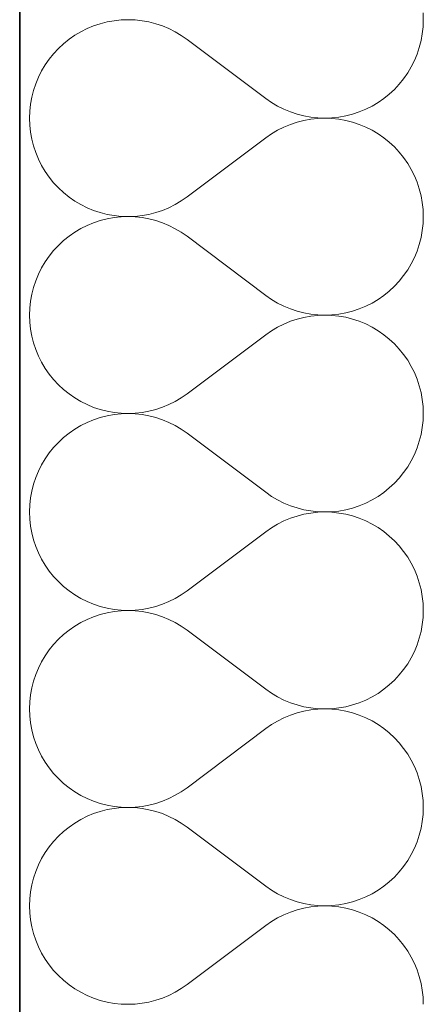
# Model space of a CAD drawing. Header units: millimetres. Extents: x -8078 to 241103, y -4319 to 602442.
# Tile 145 of 148: x 80170 to 80326, y 293819 to 294200. Entities that reach past the tile are written whole.
import ezdxf

# ---------------------------------------------------------------- set-up
doc = ezdxf.new("R2010")
doc.units = ezdxf.units.MM
doc.header["$MEASUREMENT"] = 0
doc.layers.add('#podkład', color=252, linetype='Continuous')
doc.layers.add('- A - ocieplenie', color=7, linetype='Continuous')

# ---------------------------------------------------------------- blocks, each defined once
blk = doc.blocks.new('UHYGFFFF')
at = {"layer": '- A - ocieplenie', "color": 252, "linetype": 'Continuous', "lineweight": 35, "ltscale": 100}
blk.add_line((19777.48, 396062.63), (19777.47, 388486.86), dxfattribs=at)
at = {"layer": '- A - ocieplenie', "color": 252, "linetype": 'Continuous', "lineweight": 13, "ltscale": 100}
for p, q in [((19933.67, 394718.8), (19933.57, 394721.52)), ((19806.09, 394716.41), (19803.57, 394715.37)), ((19808.67, 394717.26), (19806.09, 394716.41)), ((19811.31, 394717.94), (19808.67, 394717.26)), ((19813.98, 394718.42), (19811.31, 394717.94)), ((19816.69, 394718.71), (19813.98, 394718.42)), ((19819.41, 394718.8), (19816.69, 394718.71)), ((19822.13, 394718.7), (19819.41, 394718.8)), ((19824.83, 394718.41), (19822.13, 394718.7)), ((19827.51, 394717.93), (19824.83, 394718.41)), ((19830.14, 394717.25), (19827.51, 394717.93)), ((19832.72, 394716.39), (19830.14, 394717.25)), ((19835.24, 394715.35), (19832.72, 394716.39)), ((19933.57, 394716.08), (19933.67, 394718.8)), ((19798.8, 394712.76), (19796.56, 394711.21)), ((19801.14, 394714.15), (19798.8, 394712.76)), ((19803.57, 394715.37), (19801.14, 394714.15)), ((19837.67, 394714.13), (19835.24, 394715.35)), ((19840.01, 394712.74), (19837.67, 394714.13)), ((19842.24, 394711.18), (19840.01, 394712.74)), ((19932.8, 394710.7), (19933.28, 394713.38)), ((19933.28, 394713.38), (19933.57, 394716.08)), ((19794.45, 394709.51), (19792.45, 394707.65)), ((19796.56, 394711.21), (19794.45, 394709.51)), ((19872.72, 394688.33), (19842.24, 394711.18)), ((19932.12, 394708.06), (19932.8, 394710.7)), ((19790.6, 394705.66), (19788.89, 394703.54)), ((19792.45, 394707.65), (19790.6, 394705.66)), ((19930.22, 394702.97), (19931.26, 394705.48)), ((19931.26, 394705.48), (19932.12, 394708.06)), ((19787.34, 394701.31), (19785.95, 394698.97)), ((19788.89, 394703.54), (19787.34, 394701.31)), ((19929, 394700.54), (19930.22, 394702.97)), ((19785.95, 394698.97), (19784.73, 394696.54)), ((19926.06, 394695.96), (19927.62, 394698.2)), ((19927.62, 394698.2), (19929, 394700.54)), ((19783.69, 394694.02), (19782.83, 394691.44)), ((19784.73, 394696.54), (19783.69, 394694.02)), ((19922.5, 394691.86), (19924.36, 394693.85)), ((19924.36, 394693.85), (19926.06, 394695.96)), ((19782.83, 394691.44), (19782.16, 394688.81)), ((19918.39, 394688.3), (19920.51, 394690)), ((19920.51, 394690), (19922.5, 394691.86)), ((19781.68, 394686.13), (19781.38, 394683.43)), ((19782.16, 394688.81), (19781.68, 394686.13)), ((19872.72, 394688.33), (19874.95, 394686.77)), ((19874.95, 394686.77), (19877.29, 394685.38)), ((19913.82, 394685.36), (19916.16, 394686.75)), ((19916.16, 394686.75), (19918.39, 394688.3)), ((19781.38, 394683.43), (19781.29, 394680.71)), ((19877.29, 394685.38), (19879.72, 394684.16)), ((19879.72, 394684.16), (19882.23, 394683.12)), ((19882.23, 394683.12), (19884.81, 394682.26)), ((19884.81, 394682.26), (19887.45, 394681.58)), ((19903.65, 394681.57), (19906.29, 394682.24)), ((19906.29, 394682.24), (19908.87, 394683.1)), ((19908.87, 394683.1), (19911.38, 394684.14)), ((19911.38, 394684.14), (19913.82, 394685.36)), ((19781.29, 394680.71), (19781.38, 394677.99)), ((19882.23, 394678.29), (19879.72, 394677.25)), ((19884.81, 394679.16), (19882.23, 394678.29)), ((19887.45, 394679.83), (19884.81, 394679.16)), ((19887.45, 394681.58), (19890.13, 394681.1)), ((19890.13, 394680.31), (19887.45, 394679.83)), ((19890.13, 394681.1), (19892.83, 394680.81)), ((19892.83, 394680.61), (19890.13, 394680.31)), ((19892.83, 394680.81), (19895.55, 394680.71)), ((19895.55, 394680.71), (19892.83, 394680.61)), ((19895.55, 394680.71), (19898.27, 394680.8)), ((19898.27, 394680.61), (19895.55, 394680.71)), ((19898.27, 394680.8), (19900.97, 394681.09)), ((19900.97, 394680.32), (19898.27, 394680.61)), ((19900.97, 394681.09), (19903.65, 394681.57)), ((19903.65, 394679.84), (19900.97, 394680.32)), ((19906.29, 394679.17), (19903.65, 394679.84)), ((19908.87, 394678.31), (19906.29, 394679.17)), ((19911.38, 394677.27), (19908.87, 394678.31)), ((19781.38, 394677.99), (19781.68, 394675.28)), ((19781.68, 394675.28), (19782.16, 394672.61)), ((19874.95, 394674.64), (19872.72, 394673.09)), ((19877.29, 394676.03), (19874.95, 394674.64)), ((19879.72, 394677.25), (19877.29, 394676.03)), ((19913.82, 394676.05), (19911.38, 394677.27)), ((19916.16, 394674.67), (19913.82, 394676.05)), ((19918.39, 394673.12), (19916.16, 394674.67)), ((19782.16, 394672.61), (19782.83, 394669.97)), ((19872.72, 394673.09), (19842.24, 394650.23)), ((19920.51, 394671.41), (19918.39, 394673.12)), ((19922.5, 394669.56), (19920.51, 394671.41)), ((19782.83, 394669.97), (19783.69, 394667.39)), ((19783.69, 394667.39), (19784.73, 394664.88)), ((19924.36, 394667.57), (19922.5, 394669.56)), ((19926.06, 394665.45), (19924.36, 394667.57)), ((19784.73, 394664.88), (19785.95, 394662.44)), ((19927.62, 394663.21), (19926.06, 394665.45)), ((19929, 394660.88), (19927.62, 394663.21)), ((19785.95, 394662.44), (19787.34, 394660.1)), ((19787.34, 394660.1), (19788.89, 394657.87)), ((19930.22, 394658.44), (19929, 394660.88)), ((19788.89, 394657.87), (19790.6, 394655.75)), ((19790.6, 394655.75), (19792.45, 394653.76)), ((19931.26, 394655.93), (19930.22, 394658.44)), ((19932.12, 394653.35), (19931.26, 394655.93)), ((19792.45, 394653.76), (19794.45, 394651.91)), ((19794.45, 394651.91), (19796.56, 394650.2)), ((19932.8, 394650.71), (19932.12, 394653.35)), ((19796.56, 394650.2), (19798.8, 394648.65)), ((19798.8, 394648.65), (19801.14, 394647.26)), ((19837.67, 394647.29), (19840.01, 394648.68)), ((19840.01, 394648.68), (19842.24, 394650.23)), ((19933.28, 394648.03), (19932.8, 394650.71)), ((19933.57, 394645.33), (19933.28, 394648.03)), ((19801.14, 394647.26), (19803.57, 394646.05)), ((19803.57, 394646.05), (19806.09, 394645.01)), ((19806.09, 394645.01), (19808.67, 394644.15)), ((19808.67, 394644.15), (19811.31, 394643.48)), ((19827.51, 394643.49), (19830.14, 394644.16)), ((19830.14, 394644.16), (19832.72, 394645.02)), ((19832.72, 394645.02), (19835.24, 394646.07)), ((19835.24, 394646.07), (19837.67, 394647.29)), ((19933.67, 394642.61), (19933.57, 394645.33)), ((19806.09, 394640.22), (19803.57, 394639.18)), ((19808.67, 394641.07), (19806.09, 394640.22)), ((19811.31, 394641.75), (19808.67, 394641.07)), ((19811.31, 394643.48), (19813.98, 394643)), ((19813.98, 394642.23), (19811.31, 394641.75)), ((19813.98, 394643), (19816.69, 394642.71)), ((19816.69, 394642.52), (19813.98, 394642.23)), ((19816.69, 394642.71), (19819.41, 394642.61)), ((19819.41, 394642.61), (19816.69, 394642.52)), ((19819.41, 394642.61), (19822.13, 394642.71)), ((19822.13, 394642.51), (19819.41, 394642.61)), ((19822.13, 394642.71), (19824.83, 394643)), ((19824.83, 394642.22), (19822.13, 394642.51)), ((19824.83, 394643), (19827.51, 394643.49)), ((19827.51, 394641.73), (19824.83, 394642.22)), ((19830.14, 394641.06), (19827.51, 394641.73)), ((19832.72, 394640.2), (19830.14, 394641.06)), ((19835.24, 394639.16), (19832.72, 394640.2)), ((19933.57, 394639.89), (19933.67, 394642.61)), ((19798.8, 394636.57), (19796.56, 394635.02)), ((19801.14, 394637.96), (19798.8, 394636.57)), ((19803.57, 394639.18), (19801.14, 394637.96)), ((19837.67, 394637.94), (19835.24, 394639.16)), ((19840.01, 394636.55), (19837.67, 394637.94)), ((19842.24, 394634.99), (19840.01, 394636.55)), ((19932.8, 394634.51), (19933.28, 394637.19)), ((19933.28, 394637.19), (19933.57, 394639.89)), ((19794.45, 394633.32), (19792.45, 394631.46)), ((19796.56, 394635.02), (19794.45, 394633.32)), ((19872.72, 394612.14), (19842.24, 394634.99)), ((19932.12, 394631.87), (19932.8, 394634.51)), ((19790.6, 394629.47), (19788.89, 394627.35)), ((19792.45, 394631.46), (19790.6, 394629.47)), ((19930.22, 394626.78), (19931.26, 394629.29)), ((19931.26, 394629.29), (19932.12, 394631.87)), ((19787.34, 394625.12), (19785.95, 394622.78)), ((19788.89, 394627.35), (19787.34, 394625.12)), ((19929, 394624.35), (19930.22, 394626.78)), ((19785.95, 394622.78), (19784.73, 394620.35)), ((19926.06, 394619.77), (19927.62, 394622.01)), ((19927.62, 394622.01), (19929, 394624.35)), ((19783.69, 394617.83), (19782.83, 394615.25)), ((19784.73, 394620.35), (19783.69, 394617.83)), ((19922.5, 394615.67), (19924.36, 394617.66)), ((19924.36, 394617.66), (19926.06, 394619.77)), ((19782.83, 394615.25), (19782.16, 394612.62)), ((19918.39, 394612.11), (19920.51, 394613.81)), ((19920.51, 394613.81), (19922.5, 394615.67)), ((19781.68, 394609.94), (19781.38, 394607.23)), ((19782.16, 394612.62), (19781.68, 394609.94)), ((19872.72, 394612.14), (19874.95, 394610.58)), ((19874.95, 394610.58), (19877.29, 394609.19)), ((19913.82, 394609.17), (19916.16, 394610.56)), ((19916.16, 394610.56), (19918.39, 394612.11)), ((19781.38, 394607.23), (19781.29, 394604.52)), ((19877.29, 394609.19), (19879.72, 394607.97)), ((19879.72, 394607.97), (19882.23, 394606.93)), ((19882.23, 394606.93), (19884.81, 394606.07)), ((19884.81, 394606.07), (19887.45, 394605.39)), ((19903.65, 394605.38), (19906.29, 394606.05)), ((19906.29, 394606.05), (19908.87, 394606.91)), ((19908.87, 394606.91), (19911.38, 394607.95)), ((19911.38, 394607.95), (19913.82, 394609.17)), ((19781.29, 394604.52), (19781.38, 394601.8)), ((19882.23, 394602.1), (19879.72, 394601.06)), ((19884.81, 394602.96), (19882.23, 394602.1)), ((19887.45, 394603.64), (19884.81, 394602.96)), ((19887.45, 394605.39), (19890.13, 394604.91)), ((19890.13, 394604.12), (19887.45, 394603.64)), ((19890.13, 394604.91), (19892.83, 394604.61)), ((19892.83, 394604.42), (19890.13, 394604.12)), ((19892.83, 394604.61), (19895.55, 394604.52)), ((19895.55, 394604.52), (19892.83, 394604.42)), ((19895.55, 394604.52), (19898.27, 394604.61)), ((19898.27, 394604.42), (19895.55, 394604.52)), ((19898.27, 394604.61), (19900.97, 394604.9)), ((19900.97, 394604.13), (19898.27, 394604.42)), ((19900.97, 394604.9), (19903.65, 394605.38)), ((19903.65, 394603.65), (19900.97, 394604.13)), ((19906.29, 394602.98), (19903.65, 394603.65)), ((19908.87, 394602.12), (19906.29, 394602.98)), ((19911.38, 394601.08), (19908.87, 394602.12)), ((19781.38, 394601.8), (19781.68, 394599.09)), ((19781.68, 394599.09), (19782.16, 394596.42)), ((19874.95, 394598.45), (19872.72, 394596.9)), ((19877.29, 394599.84), (19874.95, 394598.45)), ((19879.72, 394601.06), (19877.29, 394599.84)), ((19913.82, 394599.86), (19911.38, 394601.08)), ((19916.16, 394598.48), (19913.82, 394599.86)), ((19918.39, 394596.93), (19916.16, 394598.48)), ((19782.16, 394596.42), (19782.83, 394593.78)), ((19872.72, 394596.9), (19842.24, 394574.04)), ((19920.51, 394595.22), (19918.39, 394596.93)), ((19922.5, 394593.37), (19920.51, 394595.22)), ((19782.83, 394593.78), (19783.69, 394591.2)), ((19783.69, 394591.2), (19784.73, 394588.68)), ((19924.36, 394591.38), (19922.5, 394593.37)), ((19926.06, 394589.26), (19924.36, 394591.38)), ((19784.73, 394588.68), (19785.95, 394586.25)), ((19927.62, 394587.02), (19926.06, 394589.26)), ((19929, 394584.68), (19927.62, 394587.02)), ((19785.95, 394586.25), (19787.34, 394583.91)), ((19787.34, 394583.91), (19788.89, 394581.68)), ((19930.22, 394582.25), (19929, 394584.68)), ((19788.89, 394581.68), (19790.6, 394579.56)), ((19790.6, 394579.56), (19792.45, 394577.57)), ((19931.26, 394579.74), (19930.22, 394582.25)), ((19932.12, 394577.16), (19931.26, 394579.74)), ((19792.45, 394577.57), (19794.45, 394575.72)), ((19794.45, 394575.72), (19796.56, 394574.01)), ((19932.8, 394574.52), (19932.12, 394577.16)), ((19796.56, 394574.01), (19798.8, 394572.46)), ((19798.8, 394572.46), (19801.14, 394571.07)), ((19837.67, 394571.1), (19840.01, 394572.49)), ((19840.01, 394572.49), (19842.24, 394574.04)), ((19933.28, 394571.84), (19932.8, 394574.52)), ((19933.57, 394569.14), (19933.28, 394571.84)), ((19801.14, 394571.07), (19803.57, 394569.86)), ((19803.57, 394569.86), (19806.09, 394568.82)), ((19806.09, 394568.82), (19808.67, 394567.96)), ((19808.67, 394567.96), (19811.31, 394567.29)), ((19827.51, 394567.3), (19830.14, 394567.97)), ((19830.14, 394567.97), (19832.72, 394568.83)), ((19832.72, 394568.83), (19835.24, 394569.88)), ((19835.24, 394569.88), (19837.67, 394571.1)), ((19933.67, 394566.42), (19933.57, 394569.14)), ((19806.09, 394564.03), (19803.57, 394562.99)), ((19808.67, 394564.88), (19806.09, 394564.03)), ((19811.31, 394565.55), (19808.67, 394564.88)), ((19811.31, 394567.29), (19813.98, 394566.81)), ((19813.98, 394566.04), (19811.31, 394565.55)), ((19813.98, 394566.81), (19816.69, 394566.52)), ((19816.69, 394566.33), (19813.98, 394566.04)), ((19816.69, 394566.52), (19819.41, 394566.42)), ((19819.41, 394566.42), (19816.69, 394566.33)), ((19819.41, 394566.42), (19822.13, 394566.52)), ((19822.13, 394566.32), (19819.41, 394566.42)), ((19822.13, 394566.52), (19824.83, 394566.81)), ((19824.83, 394566.03), (19822.13, 394566.32)), ((19824.83, 394566.81), (19827.51, 394567.3)), ((19827.51, 394565.54), (19824.83, 394566.03)), ((19830.14, 394564.87), (19827.51, 394565.54)), ((19832.72, 394564.01), (19830.14, 394564.87)), ((19835.24, 394562.97), (19832.72, 394564.01)), ((19933.57, 394563.7), (19933.67, 394566.42)), ((19798.8, 394560.38), (19796.56, 394558.83)), ((19801.14, 394561.77), (19798.8, 394560.38)), ((19803.57, 394562.99), (19801.14, 394561.77)), ((19837.67, 394561.75), (19835.24, 394562.97)), ((19840.01, 394560.36), (19837.67, 394561.75)), ((19842.24, 394558.8), (19840.01, 394560.36)), ((19932.8, 394558.32), (19933.28, 394561)), ((19933.28, 394561), (19933.57, 394563.7)), ((19794.45, 394557.12), (19792.45, 394555.27)), ((19796.56, 394558.83), (19794.45, 394557.12)), ((19872.72, 394535.94), (19842.24, 394558.8)), ((19932.12, 394555.68), (19932.8, 394558.32)), ((19790.6, 394553.28), (19788.89, 394551.16)), ((19792.45, 394555.27), (19790.6, 394553.28)), ((19930.22, 394550.59), (19931.26, 394553.1)), ((19931.26, 394553.1), (19932.12, 394555.68)), ((19787.34, 394548.93), (19785.95, 394546.59)), ((19788.89, 394551.16), (19787.34, 394548.93)), ((19929, 394548.16), (19930.22, 394550.59)), ((19785.95, 394546.59), (19784.73, 394544.16)), ((19926.06, 394543.58), (19927.62, 394545.82)), ((19927.62, 394545.82), (19929, 394548.16)), ((19783.69, 394541.64), (19782.83, 394539.06)), ((19784.73, 394544.16), (19783.69, 394541.64)), ((19922.5, 394539.47), (19924.36, 394541.47)), ((19924.36, 394541.47), (19926.06, 394543.58)), ((19782.83, 394539.06), (19782.16, 394536.43)), ((19918.39, 394535.92), (19920.51, 394537.62)), ((19920.51, 394537.62), (19922.5, 394539.47)), ((19781.68, 394533.75), (19781.38, 394531.04)), ((19782.16, 394536.43), (19781.68, 394533.75)), ((19872.72, 394535.94), (19874.95, 394534.39)), ((19874.95, 394534.39), (19877.29, 394533)), ((19913.82, 394532.98), (19916.16, 394534.36)), ((19916.16, 394534.36), (19918.39, 394535.92)), ((19781.38, 394531.04), (19781.29, 394528.33)), ((19877.29, 394533), (19879.72, 394531.78)), ((19879.72, 394531.78), (19882.23, 394530.74)), ((19882.23, 394530.74), (19884.81, 394529.88)), ((19884.81, 394529.88), (19887.45, 394529.2)), ((19903.65, 394529.19), (19906.29, 394529.86)), ((19906.29, 394529.86), (19908.87, 394530.72)), ((19908.87, 394530.72), (19911.38, 394531.76)), ((19911.38, 394531.76), (19913.82, 394532.98)), ((19781.29, 394528.33), (19781.38, 394525.61)), ((19882.23, 394525.91), (19879.72, 394524.87)), ((19884.81, 394526.77), (19882.23, 394525.91)), ((19887.45, 394527.45), (19884.81, 394526.77)), ((19887.45, 394529.2), (19890.13, 394528.72)), ((19890.13, 394527.93), (19887.45, 394527.45)), ((19890.13, 394528.72), (19892.83, 394528.42)), ((19892.83, 394528.23), (19890.13, 394527.93)), ((19892.83, 394528.42), (19895.55, 394528.33)), ((19895.55, 394528.33), (19892.83, 394528.23)), ((19895.55, 394528.33), (19898.27, 394528.42)), ((19898.27, 394528.23), (19895.55, 394528.33)), ((19898.27, 394528.42), (19900.97, 394528.71)), ((19900.97, 394527.94), (19898.27, 394528.23)), ((19900.97, 394528.71), (19903.65, 394529.19)), ((19903.65, 394527.46), (19900.97, 394527.94)), ((19906.29, 394526.79), (19903.65, 394527.46)), ((19908.87, 394525.93), (19906.29, 394526.79)), ((19911.38, 394524.89), (19908.87, 394525.93)), ((19781.38, 394525.61), (19781.68, 394522.9)), ((19781.68, 394522.9), (19782.16, 394520.22)), ((19874.95, 394522.26), (19872.72, 394520.71)), ((19877.29, 394523.65), (19874.95, 394522.26)), ((19879.72, 394524.87), (19877.29, 394523.65)), ((19913.82, 394523.67), (19911.38, 394524.89)), ((19916.16, 394522.29), (19913.82, 394523.67)), ((19918.39, 394520.74), (19916.16, 394522.29)), ((19782.16, 394520.22), (19782.83, 394517.59)), ((19872.72, 394520.71), (19842.24, 394497.85)), ((19920.51, 394519.03), (19918.39, 394520.74)), ((19922.5, 394517.18), (19920.51, 394519.03)), ((19782.83, 394517.59), (19783.69, 394515.01)), ((19783.69, 394515.01), (19784.73, 394512.49)), ((19924.36, 394515.19), (19922.5, 394517.18)), ((19926.06, 394513.07), (19924.36, 394515.19)), ((19784.73, 394512.49), (19785.95, 394510.06)), ((19927.62, 394510.83), (19926.06, 394513.07)), ((19929, 394508.49), (19927.62, 394510.83)), ((19785.95, 394510.06), (19787.34, 394507.72)), ((19787.34, 394507.72), (19788.89, 394505.49)), ((19930.22, 394506.06), (19929, 394508.49)), ((19788.89, 394505.49), (19790.6, 394503.37)), ((19790.6, 394503.37), (19792.45, 394501.38)), ((19931.26, 394503.55), (19930.22, 394506.06)), ((19932.12, 394500.97), (19931.26, 394503.55)), ((19792.45, 394501.38), (19794.45, 394499.53)), ((19794.45, 394499.53), (19796.56, 394497.82)), ((19932.8, 394498.33), (19932.12, 394500.97)), ((19796.56, 394497.82), (19798.8, 394496.27)), ((19798.8, 394496.27), (19801.14, 394494.88)), ((19837.67, 394494.91), (19840.01, 394496.3)), ((19840.01, 394496.3), (19842.24, 394497.85)), ((19933.28, 394495.65), (19932.8, 394498.33)), ((19933.57, 394492.95), (19933.28, 394495.65)), ((19801.14, 394494.88), (19803.57, 394493.67)), ((19803.57, 394493.67), (19806.09, 394492.63)), ((19806.09, 394492.63), (19808.67, 394491.77)), ((19808.67, 394491.77), (19811.31, 394491.1)), ((19827.51, 394491.11), (19830.14, 394491.78)), ((19830.14, 394491.78), (19832.72, 394492.64)), ((19832.72, 394492.64), (19835.24, 394493.69)), ((19835.24, 394493.69), (19837.67, 394494.91)), ((19933.67, 394490.23), (19933.57, 394492.95)), ((19806.09, 394487.83), (19803.57, 394486.8)), ((19808.67, 394488.69), (19806.09, 394487.83)), ((19811.31, 394489.36), (19808.67, 394488.69)), ((19811.31, 394491.1), (19813.98, 394490.61)), ((19813.98, 394489.85), (19811.31, 394489.36)), ((19813.98, 394490.61), (19816.69, 394490.33)), ((19816.69, 394490.13), (19813.98, 394489.85)), ((19816.69, 394490.33), (19819.41, 394490.23)), ((19819.41, 394490.23), (19816.69, 394490.13)), ((19819.41, 394490.23), (19822.13, 394490.33)), ((19822.13, 394490.13), (19819.41, 394490.23)), ((19822.13, 394490.33), (19824.83, 394490.62)), ((19824.83, 394489.84), (19822.13, 394490.13)), ((19824.83, 394490.62), (19827.51, 394491.11)), ((19827.51, 394489.35), (19824.83, 394489.84)), ((19830.14, 394488.68), (19827.51, 394489.35)), ((19832.72, 394487.82), (19830.14, 394488.68)), ((19835.24, 394486.77), (19832.72, 394487.82)), ((19933.57, 394487.51), (19933.67, 394490.23)), ((19798.8, 394484.19), (19796.56, 394482.64)), ((19801.14, 394485.58), (19798.8, 394484.19)), ((19803.57, 394486.8), (19801.14, 394485.58)), ((19837.67, 394485.55), (19835.24, 394486.77)), ((19840.01, 394484.16), (19837.67, 394485.55)), ((19842.24, 394482.61), (19840.01, 394484.16)), ((19932.8, 394482.13), (19933.28, 394484.81)), ((19933.28, 394484.81), (19933.57, 394487.51)), ((19794.45, 394480.93), (19792.45, 394479.08)), ((19796.56, 394482.64), (19794.45, 394480.93)), ((19872.72, 394459.75), (19842.24, 394482.61)), ((19932.12, 394479.49), (19932.8, 394482.13)), ((19790.6, 394477.09), (19788.89, 394474.97)), ((19792.45, 394479.08), (19790.6, 394477.09)), ((19930.22, 394474.4), (19931.26, 394476.91)), ((19931.26, 394476.91), (19932.12, 394479.49)), ((19787.34, 394472.74), (19785.95, 394470.4)), ((19788.89, 394474.97), (19787.34, 394472.74)), ((19929, 394471.97), (19930.22, 394474.4)), ((19785.95, 394470.4), (19784.73, 394467.97)), ((19926.06, 394467.39), (19927.62, 394469.63)), ((19927.62, 394469.63), (19929, 394471.97)), ((19783.69, 394465.45), (19782.83, 394462.87)), ((19784.73, 394467.97), (19783.69, 394465.45)), ((19922.5, 394463.28), (19924.36, 394465.27)), ((19924.36, 394465.27), (19926.06, 394467.39)), ((19782.83, 394462.87), (19782.16, 394460.24)), ((19918.39, 394459.72), (19920.51, 394461.43)), ((19920.51, 394461.43), (19922.5, 394463.28)), ((19781.68, 394457.56), (19781.38, 394454.85)), ((19782.16, 394460.24), (19781.68, 394457.56)), ((19872.72, 394459.75), (19874.95, 394458.2)), ((19874.95, 394458.2), (19877.29, 394456.81)), ((19913.82, 394456.79), (19916.16, 394458.17)), ((19916.16, 394458.17), (19918.39, 394459.72)), ((19781.38, 394454.85), (19781.29, 394452.13)), ((19877.29, 394456.81), (19879.72, 394455.59)), ((19879.72, 394455.59), (19882.23, 394454.55)), ((19882.23, 394454.55), (19884.81, 394453.69)), ((19884.81, 394453.69), (19887.45, 394453.01)), ((19903.65, 394453), (19906.29, 394453.67)), ((19906.29, 394453.67), (19908.87, 394454.53)), ((19908.87, 394454.53), (19911.38, 394455.57)), ((19911.38, 394455.57), (19913.82, 394456.79)), ((19781.29, 394452.13), (19781.38, 394449.42)), ((19882.23, 394449.72), (19879.72, 394448.68)), ((19884.81, 394450.58), (19882.23, 394449.72)), ((19887.45, 394451.26), (19884.81, 394450.58)), ((19887.45, 394453.01), (19890.13, 394452.53)), ((19890.13, 394451.74), (19887.45, 394451.26)), ((19890.13, 394452.53), (19892.83, 394452.23)), ((19892.83, 394452.04), (19890.13, 394451.74)), ((19892.83, 394452.23), (19895.55, 394452.13)), ((19895.55, 394452.13), (19892.83, 394452.04)), ((19895.55, 394452.13), (19898.27, 394452.23)), ((19898.27, 394452.04), (19895.55, 394452.13)), ((19898.27, 394452.23), (19900.97, 394452.52)), ((19900.97, 394451.75), (19898.27, 394452.04)), ((19900.97, 394452.52), (19903.65, 394453)), ((19903.65, 394451.27), (19900.97, 394451.75)), ((19906.29, 394450.6), (19903.65, 394451.27)), ((19908.87, 394449.74), (19906.29, 394450.6)), ((19911.38, 394448.7), (19908.87, 394449.74)), ((19781.38, 394449.42), (19781.68, 394446.71)), ((19781.68, 394446.71), (19782.16, 394444.03)), ((19874.95, 394446.07), (19872.72, 394444.52)), ((19877.29, 394447.46), (19874.95, 394446.07)), ((19879.72, 394448.68), (19877.29, 394447.46)), ((19913.82, 394447.48), (19911.38, 394448.7)), ((19916.16, 394446.1), (19913.82, 394447.48)), ((19918.39, 394444.55), (19916.16, 394446.1)), ((19782.16, 394444.03), (19782.83, 394441.4)), ((19872.72, 394444.52), (19842.24, 394421.66)), ((19920.51, 394442.84), (19918.39, 394444.55)), ((19922.5, 394440.99), (19920.51, 394442.84)), ((19782.83, 394441.4), (19783.69, 394438.82)), ((19783.69, 394438.82), (19784.73, 394436.3)), ((19924.36, 394439), (19922.5, 394440.99)), ((19926.06, 394436.88), (19924.36, 394439)), ((19784.73, 394436.3), (19785.95, 394433.87)), ((19927.62, 394434.64), (19926.06, 394436.88)), ((19929, 394432.3), (19927.62, 394434.64)), ((19785.95, 394433.87), (19787.34, 394431.53)), ((19787.34, 394431.53), (19788.89, 394429.3)), ((19930.22, 394429.87), (19929, 394432.3)), ((19788.89, 394429.3), (19790.6, 394427.18)), ((19790.6, 394427.18), (19792.45, 394425.19)), ((19931.26, 394427.36), (19930.22, 394429.87)), ((19932.12, 394424.78), (19931.26, 394427.36)), ((19792.45, 394425.19), (19794.45, 394423.34)), ((19794.45, 394423.34), (19796.56, 394421.63)), ((19932.8, 394422.14), (19932.12, 394424.78)), ((19796.56, 394421.63), (19798.8, 394420.08)), ((19798.8, 394420.08), (19801.14, 394418.69)), ((19837.67, 394418.72), (19840.01, 394420.11)), ((19840.01, 394420.11), (19842.24, 394421.66)), ((19933.28, 394419.46), (19932.8, 394422.14)), ((19933.57, 394416.76), (19933.28, 394419.46)), ((19801.14, 394418.69), (19803.57, 394417.48)), ((19803.57, 394417.48), (19806.09, 394416.44)), ((19806.09, 394416.44), (19808.67, 394415.58)), ((19808.67, 394415.58), (19811.31, 394414.91)), ((19827.51, 394414.92), (19830.14, 394415.59)), ((19830.14, 394415.59), (19832.72, 394416.45)), ((19832.72, 394416.45), (19835.24, 394417.5)), ((19835.24, 394417.5), (19837.67, 394418.72)), ((19933.67, 394414.04), (19933.57, 394416.76)), ((19806.09, 394411.64), (19803.57, 394410.6)), ((19808.67, 394412.5), (19806.09, 394411.64)), ((19811.31, 394413.17), (19808.67, 394412.5)), ((19811.31, 394414.91), (19813.98, 394414.42)), ((19813.98, 394413.66), (19811.31, 394413.17)), ((19813.98, 394414.42), (19816.69, 394414.14)), ((19816.69, 394413.94), (19813.98, 394413.66)), ((19816.69, 394414.14), (19819.41, 394414.04)), ((19819.41, 394414.04), (19816.69, 394413.94)), ((19819.41, 394414.04), (19822.13, 394414.14)), ((19822.13, 394413.94), (19819.41, 394414.04)), ((19822.13, 394414.14), (19824.83, 394414.43)), ((19824.83, 394413.65), (19822.13, 394413.94)), ((19824.83, 394414.43), (19827.51, 394414.92)), ((19827.51, 394413.16), (19824.83, 394413.65)), ((19830.14, 394412.49), (19827.51, 394413.16)), ((19832.72, 394411.63), (19830.14, 394412.49)), ((19835.24, 394410.58), (19832.72, 394411.63)), ((19933.57, 394411.32), (19933.67, 394414.04)), ((19798.8, 394408), (19796.56, 394406.45)), ((19801.14, 394409.39), (19798.8, 394408)), ((19803.57, 394410.6), (19801.14, 394409.39)), ((19837.67, 394409.36), (19835.24, 394410.58)), ((19840.01, 394407.97), (19837.67, 394409.36)), ((19842.24, 394406.42), (19840.01, 394407.97)), ((19932.8, 394405.94), (19933.28, 394408.62)), ((19933.28, 394408.62), (19933.57, 394411.32)), ((19794.45, 394404.74), (19792.45, 394402.89)), ((19796.56, 394406.45), (19794.45, 394404.74)), ((19872.72, 394383.56), (19842.24, 394406.42)), ((19932.12, 394403.3), (19932.8, 394405.94)), ((19790.6, 394400.9), (19788.89, 394398.78)), ((19792.45, 394402.89), (19790.6, 394400.9)), ((19930.22, 394398.21), (19931.26, 394400.72)), ((19931.26, 394400.72), (19932.12, 394403.3)), ((19787.34, 394396.55), (19785.95, 394394.21)), ((19788.89, 394398.78), (19787.34, 394396.55)), ((19929, 394395.78), (19930.22, 394398.21)), ((19785.95, 394394.21), (19784.73, 394391.78)), ((19926.06, 394391.2), (19927.62, 394393.44)), ((19927.62, 394393.44), (19929, 394395.78)), ((19783.69, 394389.26), (19782.83, 394386.68)), ((19784.73, 394391.78), (19783.69, 394389.26)), ((19922.5, 394387.09), (19924.36, 394389.08)), ((19924.36, 394389.08), (19926.06, 394391.2)), ((19782.83, 394386.68), (19782.16, 394384.05)), ((19918.39, 394383.53), (19920.51, 394385.24)), ((19920.51, 394385.24), (19922.5, 394387.09)), ((19781.68, 394381.37), (19781.38, 394378.66)), ((19782.16, 394384.05), (19781.68, 394381.37)), ((19872.72, 394383.56), (19874.95, 394382.01)), ((19874.95, 394382.01), (19877.29, 394380.62)), ((19913.82, 394380.6), (19916.16, 394381.98)), ((19916.16, 394381.98), (19918.39, 394383.53)), ((19781.38, 394378.66), (19781.29, 394375.94)), ((19877.29, 394380.62), (19879.72, 394379.4)), ((19879.72, 394379.4), (19882.23, 394378.36)), ((19882.23, 394378.36), (19884.81, 394377.5)), ((19884.81, 394377.5), (19887.45, 394376.82)), ((19903.65, 394376.81), (19906.29, 394377.48)), ((19906.29, 394377.48), (19908.87, 394378.34)), ((19908.87, 394378.34), (19911.38, 394379.38)), ((19911.38, 394379.38), (19913.82, 394380.6)), ((19781.29, 394375.94), (19781.38, 394373.23)), ((19882.23, 394373.53), (19879.72, 394372.49)), ((19884.81, 394374.39), (19882.23, 394373.53)), ((19887.45, 394375.07), (19884.81, 394374.39)), ((19887.45, 394376.82), (19890.13, 394376.34)), ((19890.13, 394375.55), (19887.45, 394375.07)), ((19890.13, 394376.34), (19892.83, 394376.04)), ((19892.83, 394375.85), (19890.13, 394375.55)), ((19892.83, 394376.04), (19895.55, 394375.94)), ((19895.55, 394375.94), (19892.83, 394375.85)), ((19895.55, 394375.94), (19898.27, 394376.04)), ((19898.27, 394375.85), (19895.55, 394375.94)), ((19898.27, 394376.04), (19900.97, 394376.33)), ((19900.97, 394375.56), (19898.27, 394375.85)), ((19900.97, 394376.33), (19903.65, 394376.81)), ((19903.65, 394375.08), (19900.97, 394375.56)), ((19906.29, 394374.41), (19903.65, 394375.08)), ((19908.87, 394373.55), (19906.29, 394374.41)), ((19911.38, 394372.51), (19908.87, 394373.55)), ((19781.38, 394373.23), (19781.68, 394370.52)), ((19781.68, 394370.52), (19782.16, 394367.84)), ((19874.95, 394369.88), (19872.72, 394368.33)), ((19877.29, 394371.27), (19874.95, 394369.88)), ((19879.72, 394372.49), (19877.29, 394371.27)), ((19913.82, 394371.29), (19911.38, 394372.51)), ((19916.16, 394369.91), (19913.82, 394371.29)), ((19918.39, 394368.35), (19916.16, 394369.91)), ((19782.16, 394367.84), (19782.83, 394365.21)), ((19872.72, 394368.33), (19842.24, 394345.47)), ((19920.51, 394366.65), (19918.39, 394368.35)), ((19922.5, 394364.8), (19920.51, 394366.65)), ((19782.83, 394365.21), (19783.69, 394362.63)), ((19783.69, 394362.63), (19784.73, 394360.11)), ((19924.36, 394362.8), (19922.5, 394364.8)), ((19926.06, 394360.69), (19924.36, 394362.8)), ((19784.73, 394360.11), (19785.95, 394357.68)), ((19927.62, 394358.45), (19926.06, 394360.69)), ((19929, 394356.11), (19927.62, 394358.45)), ((19785.95, 394357.68), (19787.34, 394355.34)), ((19787.34, 394355.34), (19788.89, 394353.11)), ((19930.22, 394353.68), (19929, 394356.11)), ((19788.89, 394353.11), (19790.6, 394350.99)), ((19790.6, 394350.99), (19792.45, 394349)), ((19931.26, 394351.17), (19930.22, 394353.68)), ((19932.12, 394348.59), (19931.26, 394351.17)), ((19792.45, 394349), (19794.45, 394347.15)), ((19794.45, 394347.15), (19796.56, 394345.44)), ((19932.8, 394345.95), (19932.12, 394348.59)), ((19796.56, 394345.44), (19798.8, 394343.89)), ((19798.8, 394343.89), (19801.14, 394342.5)), ((19837.67, 394342.52), (19840.01, 394343.91)), ((19840.01, 394343.91), (19842.24, 394345.47)), ((19933.28, 394343.27), (19932.8, 394345.95)), ((19933.57, 394340.57), (19933.28, 394343.27)), ((19801.14, 394342.5), (19803.57, 394341.28)), ((19803.57, 394341.28), (19806.09, 394340.24)), ((19806.09, 394340.24), (19808.67, 394339.39)), ((19808.67, 394339.39), (19811.31, 394338.72)), ((19827.51, 394338.73), (19830.14, 394339.4)), ((19830.14, 394339.4), (19832.72, 394340.26)), ((19832.72, 394340.26), (19835.24, 394341.3)), ((19835.24, 394341.3), (19837.67, 394342.52)), ((19933.67, 394337.85), (19933.57, 394340.57)), ((19811.31, 394338.72), (19813.98, 394338.23)), ((19813.98, 394338.23), (19816.69, 394337.94)), ((19816.69, 394337.94), (19819.41, 394337.85)), ((19819.41, 394337.85), (19822.13, 394337.95)), ((19822.13, 394337.95), (19824.83, 394338.24)), ((19824.83, 394338.24), (19827.51, 394338.73))]:
    blk.add_line(p, q, dxfattribs=at)

msp = doc.modelspace()

# ---------------------------------------------------------------- block references
at = {"layer": '#podkład'}
msp.add_blockref('UHYGFFFF', (60392.7, -100518.68), dxfattribs=at)

doc.saveas('drawing.dxf')
